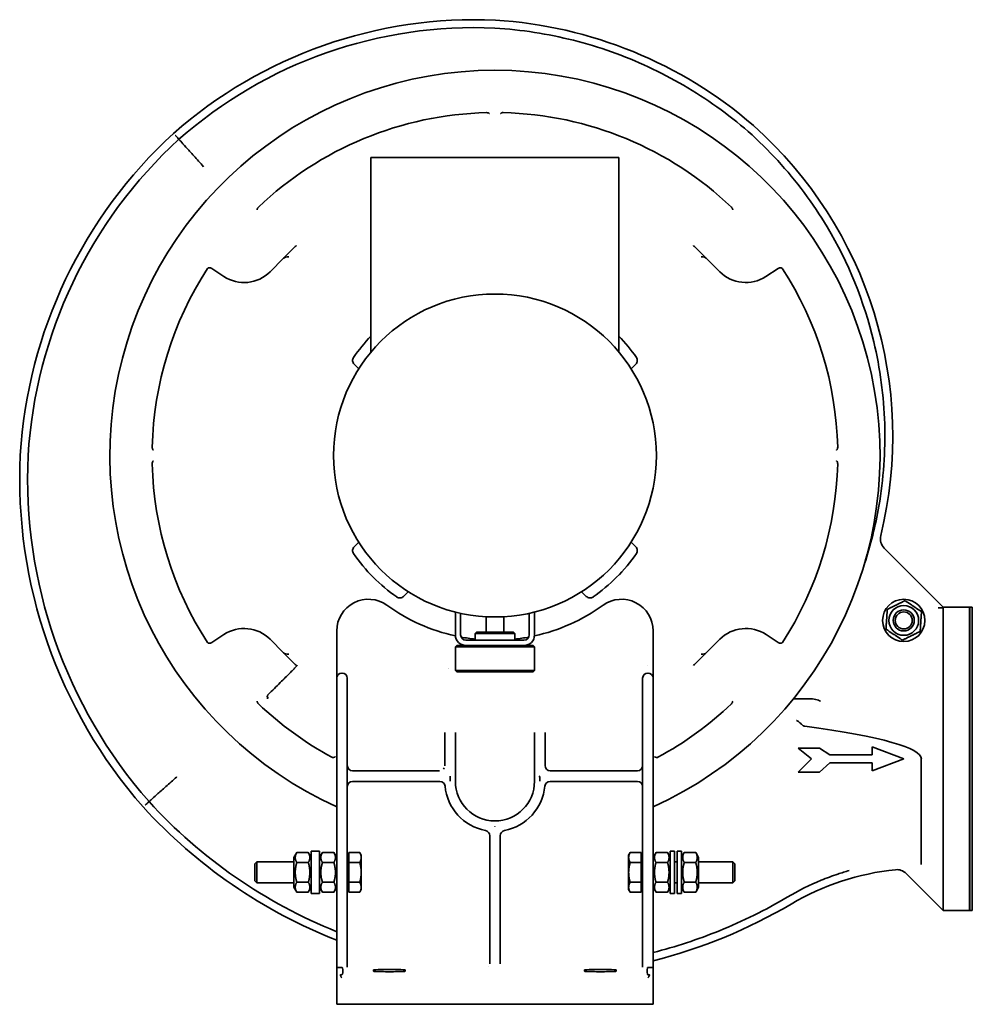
# Model space of a CAD drawing. Header units: millimetres. Extents: x 239 to 601, y 110 to 484.
import ezdxf

# ---------------------------------------------------------------- set-up
doc = ezdxf.new("R2010")
doc.units = ezdxf.units.MM
doc.header["$LTSCALE"] = 2
doc.layers.add('Krawędzie widoczne(ISO)', color=7, linetype='Continuous', lineweight=35, true_color=0x262659)

msp = doc.modelspace()

# ---------------------------------------------------------------- linework, layer by layer
at = {"layer": 'Krawędzie widoczne(ISO)'}
for p, q in [((466.6, 431.41), (372.6, 431.41)), ((372.6, 431.41), (372.6, 357.61)), ((466.6, 431.41), (466.6, 357.61)), ((339.47, 393.15), (343.64, 397.32)), ((495.57, 397.32), (499.74, 393.15)), ((334.39, 388.07), (339.47, 393.15)), ((499.74, 393.15), (504.82, 388.07)), ((312.22, 389.29), (316.78, 386.28)), ((522.35, 386.23), (527.01, 389.26)), ((367.98, 351.28), (366.21, 353.05)), ((473, 353.05), (471.23, 351.28)), ((366.21, 283.77), (367.98, 285.54)), ((471.23, 285.54), (473, 283.77)), ((589.61, 260.91), (567.21, 283.31)), ((386.73, 266.79), (384.96, 265.01)), ((454.25, 265.01), (452.47, 266.79)), ((404.6, 259.08), (404.6, 250.41)), ((406.6, 258.61), (406.6, 250.41)), ((432.6, 258.61), (432.6, 250.41)), ((434.6, 250.41), (434.6, 259.08)), ((587.61, 260.74), (589.61, 260.74)), ((589.61, 260.74), (589.61, 260.91)), ((589.61, 260.91), (599.51, 260.91)), ((589.61, 260.55), (589.61, 146.28)), ((599.51, 145.91), (599.51, 260.91)), ((599.61, 260.81), (599.51, 260.91)), ((599.61, 145.91), (599.61, 260.91)), ((600.61, 260.91), (599.61, 260.91)), ((600.61, 145.91), (600.61, 260.91)), ((416.25, 251.41), (416.25, 257.3)), ((422.95, 257.3), (422.95, 251.41)), ((316.78, 250.54), (312.22, 247.53)), ((359.6, 251.93), (359.6, 238.91)), ((412.6, 251.41), (412.1, 250.91)), ((427.1, 250.91), (412.1, 250.91)), ((412.1, 248.41), (412.1, 250.91)), ((412.6, 251.41), (426.6, 251.41)), ((426.6, 251.41), (427.1, 250.91)), ((427.1, 248.41), (427.1, 250.91)), ((479.6, 238.91), (479.6, 251.93)), ((526.99, 247.53), (522.43, 250.54)), ((339.47, 243.67), (334.39, 248.75)), ((405.1, 246.41), (404.6, 245.91)), ((405.1, 246.41), (408.6, 246.41)), ((430.6, 248.41), (408.6, 248.41)), ((408.6, 246.41), (430.6, 246.41)), ((430.6, 246.41), (434.1, 246.41)), ((434.1, 246.41), (434.6, 245.91)), ((504.82, 248.75), (499.74, 243.67)), ((343.64, 239.5), (339.47, 243.67)), ((434.6, 245.91), (404.6, 245.91)), ((404.6, 236.91), (404.6, 245.91)), ((434.6, 236.91), (434.6, 245.91)), ((499.74, 243.67), (495.57, 239.5)), ((359.6, 238.91), (359.6, 233.96)), ((479.6, 233.96), (479.6, 238.91)), ((404.6, 236.91), (434.6, 236.91)), ((405.1, 236.41), (404.6, 236.91)), ((434.1, 236.41), (405.1, 236.41)), ((434.1, 236.41), (434.6, 236.91)), ((359.6, 231.08), (359.6, 233.96)), ((363.6, 233.96), (363.6, 234.01)), ((363.6, 233.96), (363.6, 231.08)), ((475.6, 234.01), (475.6, 233.96)), ((475.6, 231.08), (475.6, 233.96)), ((479.6, 233.96), (479.6, 231.08)), ((359.6, 231.08), (359.6, 139.07)), ((363.6, 139.07), (363.6, 231.08)), ((475.6, 231.08), (475.6, 139.07)), ((479.6, 139.07), (479.6, 231.08)), ((538.58, 226.24), (533.48, 226.24)), ((538.58, 226.24), (538.58, 226.24)), ((400.6, 213.44), (400.6, 200.91)), ((404.6, 200.77), (404.6, 213.44)), ((434.6, 213.44), (434.6, 200.77)), ((438.6, 200.91), (438.6, 213.44)), ((539.61, 203.44), (534.61, 207.44)), ((534.61, 207.44), (542.61, 207.44)), ((542.61, 207.44), (546.61, 204.94)), ((562.61, 204.94), (562.61, 207.94)), ((562.61, 207.94), (574.61, 203.44)), ((534.61, 198.44), (539.61, 203.44)), ((546.61, 201.94), (542.61, 198.44)), ((546.61, 204.94), (562.61, 204.94)), ((562.61, 201.94), (546.61, 201.94)), ((574.61, 203.44), (562.61, 198.94)), ((562.61, 198.94), (562.61, 201.94)), ((581.27, 203.3), (581.27, 203.41)), ((581.27, 165.4), (581.27, 203.3)), ((398.6, 198.91), (365.6, 198.91)), ((404.6, 194.93), (404.6, 200.77)), ((434.6, 200.77), (434.6, 194.93)), ((473.6, 198.91), (440.6, 198.91)), ((542.61, 198.44), (534.61, 198.44)), ((365.6, 194.91), (398.7, 194.91)), ((402.6, 196.91), (402.64, 196.87)), ((436.57, 196.87), (436.6, 196.91)), ((440.51, 194.91), (473.6, 194.91)), ((417.6, 174.31), (417.6, 125.8)), ((421.6, 125.8), (421.6, 174.31)), ((349.9, 152.41), (349.9, 168.41)), ((353.1, 168.41), (349.9, 168.41)), ((353.1, 152.41), (353.1, 168.41)), ((486.1, 152.41), (486.1, 168.41)), ((487.7, 168.41), (486.1, 168.41)), ((487.7, 152.41), (487.7, 168.41)), ((488.7, 152.41), (488.7, 168.41)), ((490.3, 168.41), (488.7, 168.41)), ((490.3, 152.41), (490.3, 168.41)), ((328.6, 163.64), (329.37, 164.41)), ((329.37, 164.41), (329.37, 156.41)), ((343.4, 164.41), (329.37, 164.41)), ((343.4, 166.06), (344.47, 167.92)), ((343.4, 166.06), (343.4, 154.76)), ((348.83, 167.92), (344.47, 167.92)), ((349.9, 166.06), (348.83, 167.92)), ((353.1, 166.06), (354.17, 167.92)), ((358.53, 167.92), (354.17, 167.92)), ((359.6, 166.06), (358.53, 167.92)), ((364.2, 166.11), (363.6, 166.11)), ((364.2, 164.16), (364.2, 167.92)), ((364.2, 167.92), (368.32, 167.92)), ((368.9, 166.91), (368.32, 167.92)), ((368.9, 166.04), (368.9, 166.91)), ((368.9, 160.41), (368.9, 166.04)), ((470.3, 166.91), (470.88, 167.92)), ((470.3, 166.91), (470.3, 166.04)), ((470.3, 166.04), (470.3, 160.41)), ((475, 167.92), (470.88, 167.92)), ((475, 167.92), (475, 164.16)), ((475, 166.11), (475.6, 166.11)), ((479.6, 166.06), (480.67, 167.92)), ((485.03, 167.92), (480.67, 167.92)), ((486.1, 166.06), (485.03, 167.92)), ((487.7, 164.41), (488.7, 164.41)), ((490.3, 166.06), (491.37, 167.92)), ((491.37, 167.92), (495.73, 167.92)), ((496.8, 166.06), (495.73, 167.92)), ((496.8, 154.76), (496.8, 166.06)), ((496.8, 164.41), (509.84, 164.41)), ((509.84, 156.41), (509.84, 164.41)), ((510.6, 163.64), (509.84, 164.41)), ((581.27, 163.43), (581.27, 165.4)), ((328.6, 157.18), (328.6, 163.64)), ((348.83, 164.16), (344.47, 164.16)), ((358.53, 164.16), (354.17, 164.16)), ((364.2, 156.66), (364.2, 164.16)), ((364.2, 164.16), (368.32, 164.16)), ((475, 164.16), (470.88, 164.16)), ((475, 164.16), (475, 156.66)), ((485.03, 164.16), (480.67, 164.16)), ((491.37, 164.16), (495.73, 164.16)), ((510.6, 163.64), (510.6, 157.18)), ((328.6, 157.18), (329.37, 156.41)), ((368.9, 154.78), (368.9, 160.41)), ((470.3, 160.41), (470.3, 154.78)), ((510.6, 157.18), (509.84, 156.41)), ((575.54, 159.98), (587.61, 147.91)), ((343.4, 156.41), (329.37, 156.41)), ((343.4, 154.76), (344.47, 152.9)), ((348.83, 156.66), (344.47, 156.66)), ((349.9, 154.76), (348.83, 152.9)), ((353.1, 154.76), (354.17, 152.9)), ((358.53, 156.66), (354.17, 156.66)), ((359.6, 154.76), (358.53, 152.9)), ((364.2, 154.71), (363.6, 154.71)), ((364.2, 156.66), (368.32, 156.66)), ((364.2, 152.9), (364.2, 156.66)), ((368.9, 153.91), (368.32, 152.9)), ((368.9, 153.91), (368.9, 154.78)), ((470.3, 154.78), (470.3, 153.91)), ((470.3, 153.91), (470.88, 152.9)), ((475, 156.66), (470.88, 156.66)), ((475, 156.66), (475, 152.9)), ((475, 154.71), (475.6, 154.71)), ((479.6, 154.76), (480.67, 152.9)), ((485.03, 156.66), (480.67, 156.66)), ((486.1, 154.76), (485.03, 152.9)), ((487.7, 156.41), (488.7, 156.41)), ((490.3, 154.76), (491.37, 152.9)), ((491.37, 156.66), (495.73, 156.66)), ((496.8, 154.76), (495.73, 152.9)), ((496.8, 156.41), (509.84, 156.41)), ((348.83, 152.9), (344.47, 152.9)), ((353.1, 152.41), (349.9, 152.41)), ((358.53, 152.9), (354.17, 152.9)), ((364.2, 152.9), (368.32, 152.9)), ((475, 152.9), (470.88, 152.9)), ((485.03, 152.9), (480.67, 152.9)), ((487.7, 152.41), (486.1, 152.41)), ((490.3, 152.41), (488.7, 152.41)), ((491.37, 152.9), (495.73, 152.9)), ((587.61, 147.91), (589.34, 146.18)), ((589.43, 146.09), (589.34, 146.18)), ((589.61, 146.09), (589.43, 146.09)), ((589.43, 146.09), (589.61, 145.91)), ((589.61, 145.91), (589.61, 146.09)), ((589.61, 145.91), (599.51, 145.91)), ((599.61, 146.01), (599.51, 145.91)), ((600.61, 145.91), (599.61, 145.91)), ((359.6, 124.36), (359.6, 139.07)), ((363.6, 139.07), (363.6, 124.46)), ((475.6, 124.46), (475.6, 139.07)), ((479.6, 139.07), (479.6, 124.36)), ((359.6, 124.36), (359.6, 110.41)), ((373.6, 122.93), (373.6, 123.46)), ((385.6, 123.46), (385.6, 122.93)), ((453.6, 122.93), (453.6, 123.46)), ((465.6, 123.46), (465.6, 122.93)), ((479.6, 110.41), (479.6, 124.36)), ((361.6, 120.46), (361.35, 120.72)), ((477.86, 120.72), (477.6, 120.46)), ((361.6, 110.41), (359.6, 110.41)), ((361.6, 110.41), (477.6, 110.41)), ((479.6, 110.41), (477.6, 110.41))]:
    msp.add_line(p, q, dxfattribs=at)
for centre, radius in [((419.6, 318.41), 61.2), ((574.61, 255.91), 8), ((574.61, 255.91), 5.65), ((574.61, 255.91), 4), ((574.61, 255.91), 4), ((574.61, 255.91), 3.23)]:
    msp.add_circle(centre, radius, dxfattribs=at)
for centre, radius, start, end in [((411.81, 311.09), 172.5, 87.3554, 131.3935), ((409.63, 318.72), 165, 49.1159, 86.4776), ((411.81, 311.09), 169.5, 87.3632, 131.384), ((419.6, 318.41), 146, 294.2651, 245.7349), ((419.6, 318.41), 130, 91.385, 133.615), ((419.6, 318.41), 130, 46.385, 88.615), ((419.28, 307.72), 180, 132.4699, 176.5444), ((412.77, 325.69), 157.68, 346.1829, 48.3213), ((419.28, 307.72), 177, 132.479, 176.5384), ((419.6, 318.41), 130, 146.9895, 178.6155), ((419.6, 318.41), 130, 1.385, 32.9917), ((324.49, 397.97), 14, 236.5721, 315), ((514.72, 397.97), 14, 225, 303.0326), ((419.6, 318.41), 65.26, 136.0688, 145.2566), ((419.6, 318.41), 65.26, 34.7434, 43.9312), ((427.89, 309.56), 188.5, 177.2599, 221.2633), ((427.89, 309.56), 185.5, 177.2657, 221.2543), ((419.6, 318.41), 130, 181.3845, 213.0105), ((419.6, 318.41), 130, 326.9895, 358.615), ((570.75, 286.84), 5, 166.1829, 225.0015), ((419.6, 318.41), 65.26, 214.7434, 235.2566), ((419.6, 318.41), 65.26, 304.7434, 325.2566), ((371.6, 251.93), 12, 54.1712, 180), ((419.6, 318.41), 70, 234.1712, 257.6414), ((419.6, 318.41), 70, 282.3586, 305.8288), ((467.6, 251.93), 12, 0, 125.8288), ((324.49, 238.85), 14, 45, 123.4279), ((408.6, 250.41), 4, 180, 270), ((408.6, 250.41), 2, 180, 270), ((430.6, 250.41), 2, 270, 0), ((430.6, 250.41), 4, 270, 0), ((514.72, 238.85), 14, 56.5721, 135), ((419.6, 318.41), 70, 259.4417, 263.8494), ((419.6, 318.41), 70, 276.1506, 280.5583), ((361.6, 233.96), 2, 0, 180), ((419.8, 319.33), 83.44, 257.7183602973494, 257.7183731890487), ((477.6, 233.96), 2, 0, 180), ((419.6, 318.41), 130, 226.3845, 241.6032), ((419.6, 318.41), 130, 298.3968, 313.615), ((365.6, 200.91), 2, 180, 270), ((398.6, 200.91), 2, 270, 270.0017), ((398.6, 200.91), 2, 317.4015, 332.0764), ((398.6, 200.91), 2, 358.1985, 0), ((473.6, 200.91), 2, 270, 0), ((365.6, 192.91), 2, 90, 180), ((398.7, 192.91), 2, 5.5114, 90), ((419.6, 194.93), 15, 180, 0), ((440.51, 192.91), 2, 90, 174.4886), ((473.6, 192.91), 2, 0, 90), ((419.6, 194.93), 19, 185.5114, 259.0194), ((419.6, 194.93), 19, 280.9806, 354.4886), ((431.72, 318.03), 194, 222.39, 248.1779), ((431.72, 318.03), 197, 222.3814, 248.5268), ((415.6, 174.31), 2, 0, 79.0194), ((423.6, 174.31), 2, 100.9806, 180), ((581.28, 64.91), 97, 95.7839, 120.5774), ((581.28, 64.91), 100, 105.8846, 105.8852), ((572, 156.45), 5, 45.0015, 95.7839), ((431.72, 318.03), 197, 284.0679, 300.5774), ((431.71, 317.98), 193.95, 265.7041, 265.7042)]:
    msp.add_arc(centre, radius, start, end, dxfattribs=at)
for centre, major_axis, ratio, start_param, end_param in [((343.67, 397.29), (0.707, 0.707), 0.043661, 0.087266, 1.570796), ((495.53, 397.29), (0.707, -0.707), 0.043661, 1.570796, 3.054326), ((343.67, 239.53), (-0.707, 0.707), 0.043661, 1.570796, 3.054326), ((495.53, 239.53), (-0.707, -0.707), 0.043661, 0.087266, 1.570796), ((333.79, 226.73), (1.45, 0.02), 0.003979, 4.411665, 4.70787), ((-248.62, 203.39), (-829.9, -0.02), 0.046391, 3.141592, 3.469454), ((436.6, 200.91), (-2, 0), 0.155963, 3.136134, 3.141593), ((440.6, 200.91), (0, -2), 0.999985, 4.71324, 6.283185), ((379.6, 123.46), (6, 0), 0.026186, 0, 3.141593), ((459.6, 123.46), (6, 0), 0.026186, 0, 3.141593), ((361.6, 121.66), (-2, 0), 0.017387, 1.295039, 1.570796), ((361.6, 123.03), (0, -1.41), 0.222921, 6.283121, 7.399496), ((379.6, 122.93), (-6, 0), 0.026186, 0, 3.141593), ((459.6, 122.93), (-6, 0), 0.026186, 0, 3.141593), ((477.6, 121.66), (-2, 0), 0.017387, 1.570797, 1.846563)]:
    msp.add_ellipse(centre, major_axis=major_axis, ratio=ratio, start_param=start_param, end_param=end_param, dxfattribs=at)
for points, knots in [([(515.65, 441.21), (508.04, 447.79), (491.6, 459.53), (464.11, 472.28), (439.63, 478.47), (424.62, 480.1), (419.6, 480.41)], [2.4897786, 2.4897786, 2.4897786, 2.4897786, 2.6760112, 2.8622438, 3.0484764, 3.1415927, 3.1415927, 3.1415927, 3.1415927]), ([(417.52, 447.98), (417.52, 447.98), (417.52, 447.98), (417.45, 448.05), (417.38, 448.11), (417.21, 448.21), (417.12, 448.25), (416.86, 448.34), (416.66, 448.38), (416.46, 448.37)], [-0.0004624, -0.0004624, -0.0004624, -0.0004624, 0, 0, 0.0281235, 0.0281235, 0.0580021, 0.0580021, 0.1126672, 0.1126672, 0.1126672, 0.1126672]), ([(422.75, 448.37), (422.57, 448.38), (422.4, 448.35), (422.13, 448.27), (422.03, 448.23), (421.85, 448.12), (421.76, 448.06), (421.69, 447.98), (421.69, 447.98), (421.69, 447.98)], [0, 0, 0, 0, 0.051369, 0.051369, 0.0847385, 0.0847385, 0.1155602, 0.1155602, 0.1160184, 0.1160184, 0.1160184, 0.1160184]), ([(559.74, 277.46), (562.07, 284.55), (566.43, 302), (568.45, 330.49), (563.59, 367.01), (551.62, 396.45), (534.13, 422.6), (523.47, 434.24), (515.65, 441.21)], [1.981221, 1.981221, 1.981221, 1.981221, 2.126046, 2.329155, 2.532265, 2.836929, 2.938483, 3.141593, 3.141593, 3.141593, 3.141593]), ([(298.41, 439.75), (298.41, 439.75), (298.42, 439.75), (298.51, 439.65), (298.6, 439.54), (298.78, 439.35), (298.86, 439.25), (299.11, 438.98), (299.25, 438.82), (299.49, 438.55), (299.59, 438.44), (299.72, 438.3), (299.75, 438.26), (299.75, 438.26)], [-0.0007195, -0.0007195, -0.0007195, -0.0007195, 0, 0, 0.0408855, 0.0408855, 0.0817708, 0.0817708, 0.159902, 0.159902, 0.2380295, 0.2380295, 0.3142532, 0.3142532, 0.3142532, 0.3142532]), ([(309.1, 427.85), (309.1, 427.86), (309.09, 427.87), (309.08, 427.88), (307.83, 429.27), (306.59, 430.65), (305.44, 431.93), (304.32, 433.18), (303.3, 434.31), (302.45, 435.26), (301.59, 436.22), (300.91, 436.97), (300.45, 437.49), (299.99, 438), (299.75, 438.26), (299.75, 438.26)], [-0.003611, -0.003611, -0.003611, -0.003611, 0, 0, 0, 0.561879, 0.561879, 0.561879, 1.108798, 1.108798, 1.108798, 1.655691, 1.655691, 1.655691, 2.202571, 2.202571, 2.202571, 2.202571]), ([(329.93, 412.53), (329.8, 412.4), (329.69, 412.26), (329.57, 412.02), (329.52, 411.92), (329.47, 411.71), (329.46, 411.61), (329.46, 411.51), (329.46, 411.5), (329.46, 411.5)], [0, 0, 0, 0, 0.0545842, 0.0545842, 0.0927776, 0.0927776, 0.1283993, 0.1283993, 0.1289295, 0.1289295, 0.1289295, 0.1289295]), ([(509.75, 411.5), (509.75, 411.5), (509.75, 411.51), (509.75, 411.6), (509.74, 411.69), (509.69, 411.88), (509.66, 411.97), (509.54, 412.24), (509.42, 412.4), (509.28, 412.53)], [-0.0004632, -0.0004632, -0.0004632, -0.0004632, 0, 0, 0.0281443, 0.0281443, 0.0578522, 0.0578522, 0.1157956, 0.1157956, 0.1157956, 0.1157956]), ([(341.4, 393.67), (341.01, 393.67), (340.54, 393.66), (339.92, 393.47), (339.65, 393.33), (339.47, 393.15)], [-0.6995583, -0.6995583, -0.6995583, -0.6995583, -0.5819955, -0.5819955, -0.5055322, -0.5055322, -0.5055322, -0.5055322]), ([(499.74, 393.15), (499.56, 393.33), (499.29, 393.47), (498.67, 393.66), (498.2, 393.67), (497.81, 393.67)], [-0.194026, -0.194026, -0.194026, -0.194026, -0.1175628, -0.1175628, 0, 0, 0, 0]), ([(312.22, 389.29), (312.07, 389.39), (311.91, 389.47), (311.59, 389.57), (311.43, 389.59), (311.14, 389.58), (311.01, 389.55), (310.84, 389.47), (310.78, 389.43), (310.67, 389.34), (310.63, 389.29), (310.59, 389.23)], [0, 0, 0, 0, 0.0521779, 0.0521779, 0.1030558, 0.1030558, 0.1493505, 0.1493505, 0.1755113, 0.1755113, 0.2011161, 0.2011161, 0.2011161, 0.2011161]), ([(528.64, 389.2), (528.6, 389.25), (528.56, 389.3), (528.45, 389.39), (528.4, 389.43), (528.22, 389.51), (528.09, 389.54), (527.8, 389.56), (527.64, 389.53), (527.32, 389.43), (527.16, 389.36), (527.01, 389.26)], [0, 0, 0, 0, 0.0203083, 0.0203083, 0.0410655, 0.0410655, 0.0781082, 0.0781082, 0.1188946, 0.1188946, 0.160345, 0.160345, 0.160345, 0.160345]), ([(366.21, 353.05), (366.04, 353.22), (365.91, 353.41), (365.72, 353.8), (365.65, 354.02), (365.61, 354.52), (365.63, 354.75), (365.75, 355.2), (365.84, 355.41), (365.98, 355.6)], [-0.3097047, -0.3097047, -0.3097047, -0.3097047, -0.2181327, -0.2181327, -0.1389202, -0.1389202, -0.0695067, -0.0695067, 0, 0, 0, 0]), ([(473.23, 355.6), (473.36, 355.41), (473.46, 355.2), (473.57, 354.78), (473.6, 354.55), (473.56, 354.06), (473.49, 353.83), (473.3, 353.41), (473.16, 353.22), (473, 353.05)], [-0.309745, -0.309745, -0.309745, -0.309745, -0.218141, -0.218141, -0.1389195, -0.1389195, -0.0695053, -0.0695053, 0, 0, 0, 0]), ([(289.64, 321.55), (289.64, 321.38), (289.66, 321.21), (289.75, 320.91), (289.8, 320.81), (289.89, 320.65), (289.96, 320.57), (290.03, 320.5), (290.03, 320.5), (290.03, 320.49)], [0, 0, 0, 0, 0.0511683, 0.0511683, 0.0946065, 0.0946065, 0.152336, 0.152336, 0.1531905, 0.1531905, 0.1531905, 0.1531905]), ([(549.17, 320.49), (549.17, 320.5), (549.17, 320.5), (549.24, 320.56), (549.3, 320.64), (549.4, 320.8), (549.44, 320.89), (549.54, 321.15), (549.57, 321.35), (549.56, 321.55)], [-0.0004624, -0.0004624, -0.0004624, -0.0004624, 0, 0, 0.0281235, 0.0281235, 0.0580021, 0.0580021, 0.1126673, 0.1126673, 0.1126673, 0.1126673]), ([(290.03, 316.33), (290.03, 316.33), (290.03, 316.32), (289.96, 316.26), (289.91, 316.18), (289.8, 316.02), (289.76, 315.93), (289.67, 315.67), (289.64, 315.47), (289.64, 315.27)], [-0.0004605, -0.0004605, -0.0004605, -0.0004605, 0, 0, 0.0281301, 0.0281301, 0.0580851, 0.0580851, 0.1133173, 0.1133173, 0.1133173, 0.1133173]), ([(549.56, 315.27), (549.57, 315.44), (549.55, 315.61), (549.46, 315.88), (549.42, 315.98), (549.31, 316.17), (549.25, 316.25), (549.17, 316.32), (549.17, 316.33), (549.17, 316.33)], [0, 0, 0, 0, 0.051369, 0.051369, 0.0847384, 0.0847384, 0.1155602, 0.1155602, 0.1160184, 0.1160184, 0.1160184, 0.1160184]), ([(365.98, 281.22), (365.84, 281.41), (365.75, 281.62), (365.64, 282.04), (365.6, 282.27), (365.65, 282.76), (365.71, 282.99), (365.91, 283.41), (366.04, 283.6), (366.21, 283.77)], [-0.3097051, -0.3097051, -0.3097051, -0.3097051, -0.2181313, -0.2181313, -0.1389201, -0.1389201, -0.0695056, -0.0695056, 0, 0, 0, 0]), ([(473, 283.77), (473.16, 283.6), (473.3, 283.41), (473.48, 283.02), (473.55, 282.8), (473.6, 282.3), (473.58, 282.07), (473.46, 281.62), (473.36, 281.41), (473.23, 281.22)], [-0.3097446, -0.3097446, -0.3097446, -0.3097446, -0.2181423, -0.2181423, -0.1389196, -0.1389196, -0.0695064, -0.0695064, 0, 0, 0, 0]), ([(384.96, 265.01), (384.8, 264.85), (384.6, 264.71), (384.21, 264.53), (383.99, 264.46), (383.5, 264.42), (383.26, 264.44), (382.81, 264.55), (382.6, 264.65), (382.41, 264.78)], [-0.3097244, -0.3097244, -0.3097244, -0.3097244, -0.2181375, -0.2181375, -0.1389199, -0.1389199, -0.0695066, -0.0695066, 0, 0, 0, 0]), ([(456.8, 264.78), (456.61, 264.65), (456.39, 264.55), (455.97, 264.44), (455.74, 264.41), (455.25, 264.46), (455.02, 264.52), (454.6, 264.72), (454.41, 264.85), (454.25, 265.01)], [-0.309745, -0.309745, -0.309745, -0.309745, -0.218141, -0.218141, -0.1389195, -0.1389195, -0.0695053, -0.0695053, 0, 0, 0, 0]), ([(589.61, 260.55), (589.61, 260.57), (589.56, 260.6), (589.35, 260.65), (589.2, 260.67), (588.84, 260.71), (588.62, 260.72), (588.12, 260.73), (587.86, 260.74), (587.61, 260.74)], [0.3026087, 0.3026087, 0.3026087, 0.3026087, 0.3783474, 0.3783474, 0.454086, 0.454086, 0.529393, 0.529393, 0.6047, 0.6047, 0.6047, 0.6047]), ([(310.59, 247.59), (310.63, 247.53), (310.67, 247.48), (310.78, 247.39), (310.84, 247.35), (311.01, 247.27), (311.14, 247.24), (311.43, 247.23), (311.59, 247.25), (311.91, 247.35), (312.07, 247.43), (312.22, 247.53)], [0, 0, 0, 0, 0.0204495, 0.0204495, 0.041343, 0.041343, 0.0783168, 0.0783168, 0.1189513, 0.1189513, 0.1606234, 0.1606234, 0.1606234, 0.1606234]), ([(526.99, 247.53), (527.13, 247.43), (527.29, 247.35), (527.62, 247.25), (527.78, 247.23), (528.07, 247.24), (528.19, 247.27), (528.37, 247.35), (528.43, 247.39), (528.53, 247.48), (528.58, 247.53), (528.62, 247.59)], [0, 0, 0, 0, 0.0521646, 0.0521646, 0.1030349, 0.1030349, 0.1492966, 0.1492966, 0.1754336, 0.1754336, 0.2010153, 0.2010153, 0.2010153, 0.2010153]), ([(339.47, 243.67), (339.65, 243.49), (339.92, 243.35), (340.54, 243.16), (341.01, 243.15), (341.4, 243.15)], [-0.194026, -0.194026, -0.194026, -0.194026, -0.1175628, -0.1175628, 0, 0, 0, 0]), ([(497.81, 243.15), (498.2, 243.15), (498.67, 243.16), (499.29, 243.35), (499.56, 243.49), (499.74, 243.67)], [0, 0, 0, 0, 0.1175628, 0.1175628, 0.194026, 0.194026, 0.194026, 0.194026]), ([(477.6, 238.89), (477.6, 238.89), (477.6, 238.89), (477.6, 238.9), (477.6, 238.91), (477.6, 238.91)], [0.666870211, 0.666870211, 0.666870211, 0.666870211, 0.667702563, 0.667702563, 0.668596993, 0.668596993, 0.668596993, 0.668596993]), ([(333.52, 227.65), (333.49, 227.61), (333.45, 227.57), (333.4, 227.5), (333.37, 227.47), (333.31, 227.36), (333.28, 227.29), (333.26, 227.15), (333.26, 227.07), (333.29, 226.89), (333.32, 226.81), (333.36, 226.72)], [-0.1208602, -0.1208602, -0.1208602, -0.1208602, -0.1048536, -0.1048536, -0.0903144, -0.0903144, -0.0621639, -0.0621639, -0.0286181, -0.0286181, -0.0001284, -0.0001284, -0.0001284, -0.0001284]), ([(329.46, 225.32), (329.46, 225.32), (329.46, 225.31), (329.46, 225.22), (329.47, 225.13), (329.51, 224.94), (329.54, 224.85), (329.67, 224.58), (329.79, 224.43), (329.93, 224.29)], [-0.0004613, -0.0004613, -0.0004613, -0.0004613, 0, 0, 0.0281494, 0.0281494, 0.0579268, 0.0579268, 0.1157294, 0.1157294, 0.1157294, 0.1157294]), ([(333.39, 226.13), (333.39, 226.13), (333.39, 226.13), (333.37, 226.22), (333.36, 226.32), (333.35, 226.51), (333.35, 226.62), (333.36, 226.72)], [-0.00055176, -0.00055176, -0.00055176, -0.00055176, 0, 0, 0.03224477, 0.03224477, 0.06415909, 0.06415909, 0.06415909, 0.06415909]), ([(509.28, 224.29), (509.41, 224.42), (509.51, 224.56), (509.64, 224.8), (509.68, 224.9), (509.73, 225.11), (509.75, 225.21), (509.75, 225.31), (509.75, 225.32), (509.75, 225.32)], [0, 0, 0, 0, 0.0545818, 0.0545818, 0.0927795, 0.0927795, 0.1284049, 0.1284049, 0.1289351, 0.1289351, 0.1289351, 0.1289351]), ([(533.48, 226.24), (533.37, 226.24), (533.26, 226.24), (533.02, 226.2), (532.88, 226.17), (532.74, 226.13)], [-1.29210315, -1.29210315, -1.29210315, -1.29210315, -1.25328517, -1.25328517, -1.21076927, -1.21076927, -1.21076927, -1.21076927]), ([(543.01, 225.25), (543.01, 225.25), (543.01, 225.26), (542.59, 225.51), (541.99, 225.77), (540.46, 226.13), (539.59, 226.24), (538.58, 226.24)], [-0.000897, -0.000897, -0.000897, -0.000897, 0, 0, 0.1529104, 0.1529104, 0.2829313, 0.2829313, 0.2829313, 0.2829313]), ([(536.26, 216.16), (535.96, 216.43), (535.67, 216.69), (535.23, 217.07), (535.07, 217.21), (534.74, 217.48), (534.58, 217.6), (534.29, 217.8), (534.16, 217.88), (534.03, 217.94), (534.01, 217.95), (533.99, 217.96)], [0, 0, 0, 0, 0.1242709, 0.1242709, 0.2044243, 0.2044243, 0.2974055, 0.2974055, 0.3883379, 0.3883379, 0.4086187, 0.4086187, 0.4086187, 0.4086187]), ([(537.07, 215.81), (536.92, 215.83), (536.77, 215.87), (536.55, 215.96), (536.47, 216), (536.35, 216.08), (536.3, 216.12), (536.26, 216.16)], [-0.09060301, -0.09060301, -0.09060301, -0.09060301, -0.04515838, -0.04515838, -0.01843901, -0.01843901, -0.00002782, -0.00002782, -0.00002782, -0.00002782]), ([(357.78, 204.05), (357.83, 204.02), (357.89, 204), (358.01, 203.97), (358.07, 203.96), (358.13, 203.96)], [0, 0, 0, 0, 0.01877729, 0.01877729, 0.03679256, 0.03679256, 0.03679256, 0.03679256]), ([(359.13, 204.33), (359.13, 204.33), (359.13, 204.33), (359.12, 204.29), (359.09, 204.25), (358.99, 204.16), (358.91, 204.11), (358.72, 204.04), (358.6, 204.01), (358.38, 203.98), (358.26, 203.97), (358.13, 203.96)], [-0.0004904, -0.0004904, -0.0004904, -0.0004904, 0, 0, 0.0393787, 0.0393787, 0.07976, 0.07976, 0.1234814, 0.1234814, 0.1694802, 0.1694802, 0.1694802, 0.1694802]), ([(481.08, 203.96), (480.95, 203.97), (480.83, 203.98), (480.6, 204.01), (480.49, 204.04), (480.29, 204.11), (480.22, 204.16), (480.12, 204.25), (480.08, 204.29), (480.08, 204.33), (480.08, 204.33), (480.08, 204.33)], [0.0000534, 0.0000534, 0.0000534, 0.0000534, 0.0376581, 0.0376581, 0.0734045, 0.0734045, 0.1064207, 0.1064207, 0.1386141, 0.1386141, 0.139015, 0.139015, 0.139015, 0.139015]), ([(481.08, 203.96), (481.14, 203.96), (481.2, 203.97), (481.31, 204), (481.37, 204.02), (481.43, 204.05)], [0.00005121, 0.00005121, 0.00005121, 0.00005121, 0.01805002, 0.01805002, 0.03681022, 0.03681022, 0.03681022, 0.03681022]), ([(298.87, 196.58), (298.86, 196.57), (298.85, 196.56), (298.84, 196.56), (298.15, 195.93), (297.45, 195.31), (296.77, 194.7), (296.09, 194.09), (295.42, 193.49), (294.78, 192.92), (293.53, 191.8), (292.4, 190.79), (291.44, 189.93), (290.49, 189.08), (289.73, 188.4), (289.22, 187.94), (288.7, 187.48), (288.43, 187.24), (288.43, 187.24)], [-0.003415, -0.003415, -0.003415, -0.003415, 0, 0, 0, 0.280344, 0.280344, 0.280344, 0.560687, 0.560687, 0.560687, 1.107607, 1.107607, 1.107607, 1.654499, 1.654499, 1.654499, 2.201378, 2.201378, 2.201378, 2.201378]), ([(402.6, 194.93), (402.6, 194.96), (402.6, 195), (402.6, 195.04), (402.61, 195.65), (402.62, 196.23), (402.65, 196.8)], [-0.0112506, -0.0112506, -0.0112506, -0.0112506, 0, 0, 0, 0.182179, 0.182179, 0.182179, 0.182179]), ([(402.65, 196.8), (402.66, 196.82), (402.66, 196.83), (402.65, 196.85), (402.65, 196.85), (402.65, 196.86), (402.65, 196.86), (402.64, 196.87), (402.64, 196.87), (402.64, 196.87)], [0, 0, 0, 0, 0.00468777, 0.00468777, 0.00468777, 0.006144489, 0.006144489, 0.006144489, 0.007469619, 0.007469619, 0.007469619, 0.007469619]), ([(436.57, 196.87), (436.56, 196.87), (436.56, 196.87), (436.56, 196.86), (436.56, 196.86), (436.55, 196.85), (436.55, 196.84), (436.55, 196.83), (436.55, 196.81), (436.55, 196.8)], [0, 0, 0, 0, 0.001282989, 0.001282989, 0.001282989, 0.003576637, 0.003576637, 0.003576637, 0.007545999, 0.007545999, 0.007545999, 0.007545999]), ([(436.55, 196.8), (436.58, 196.23), (436.6, 195.65), (436.6, 195.04), (436.6, 195), (436.6, 194.96), (436.6, 194.93)], [0.3707848, 0.3707848, 0.3707848, 0.3707848, 0.5090964, 0.5090964, 0.5090964, 0.5176379, 0.5176379, 0.5176379, 0.5176379]), ([(286.94, 185.91), (286.95, 185.91), (286.95, 185.91), (287.05, 186), (287.15, 186.09), (287.35, 186.27), (287.45, 186.36), (287.72, 186.6), (287.88, 186.75), (288.15, 186.99), (288.26, 187.08), (288.4, 187.21), (288.43, 187.24), (288.43, 187.24)], [-0.0007039, -0.0007039, -0.0007039, -0.0007039, 0, 0, 0.0409014, 0.0409014, 0.0818026, 0.0818026, 0.159934, 0.159934, 0.2380614, 0.2380614, 0.3142695, 0.3142695, 0.3142695, 0.3142695]), ([(419.6, 177.93), (419.6, 177.93), (419.6, 177.92), (419.58, 177.91), (419.56, 177.9), (419.54, 177.89)], [-0.001231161, -0.001231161, -0.001231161, -0.001231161, 0, 0, 0.008157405, 0.008157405, 0.008157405, 0.008157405]), ([(419.57, 177.86), (419.58, 177.88), (419.59, 177.9), (419.6, 177.92), (419.6, 177.92), (419.6, 177.93)], [-0.008166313, -0.008166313, -0.008166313, -0.008166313, 0, 0, 0.001231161, 0.001231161, 0.001231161, 0.001231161]), ([(530.41, 151.01), (534.74, 153.57), (541.18, 156.72), (548.92, 159.59), (552.46, 160.68), (553.91, 161.1)], [10.644284, 10.644284, 10.644284, 10.644284, 12.542899, 13.492206, 14.14012, 14.14012, 14.14012, 14.14012]), ([(479.6, 130.03), (488.13, 132.21), (496.52, 134.96), (504.7, 138.28), (509.16, 140.09), (513.56, 142.07), (517.85, 144.2), (522.15, 146.33), (526.35, 148.61), (530.41, 151.01)], [5.543547, 5.543547, 5.543547, 5.543547, 7.983213, 7.983213, 7.983213, 9.313749, 9.313749, 9.313749, 10.644284, 10.644284, 10.644284, 10.644284]), ([(589.34, 146.18), (589.39, 146.19), (589.42, 146.19), (589.56, 146.23), (589.61, 146.25), (589.61, 146.28)], [-0.40243024, -0.40243024, -0.40243024, -0.40243024, -0.37834736, -0.37834736, -0.30260868, -0.30260868, -0.30260868, -0.30260868]), ([(361.6, 124.4), (361.34, 124.4), (361.08, 124.4), (360.84, 124.4), (360.6, 124.4), (360.38, 124.39), (360.2, 124.39), (360.01, 124.39), (359.87, 124.38), (359.76, 124.38), (359.66, 124.37), (359.6, 124.37), (359.6, 124.36)], [-0.3142751, -0.3142751, -0.3142751, -0.3142751, -0.2361567, -0.2361567, -0.2361567, -0.1580322, -0.1580322, -0.1580322, -0.0798954, -0.0798954, -0.0798954, 0.0009073, 0.0009073, 0.0009073, 0.0009073]), ([(361.6, 124.4), (361.61, 124.4), (361.62, 124.4), (361.63, 124.39), (361.64, 124.39), (361.67, 124.37), (361.69, 124.34), (361.74, 124.26), (361.77, 124.19), (361.89, 123.78), (361.91, 123.36), (361.91, 123.01), (361.91, 122.82), (361.91, 122.61), (361.88, 122.41)], [0.4163168, 0.4163168, 0.4163168, 0.4163168, 0.4184005, 0.4184005, 0.4208918, 0.4208918, 0.4296078, 0.4296078, 0.4494701, 0.4494701, 0.5550891, 0.5550891, 0.5550891, 0.6114895, 0.6114895, 0.6114895, 0.6114895]), ([(477.6, 121.62), (477.6, 121.62), (477.59, 121.62), (477.57, 121.63), (477.56, 121.63), (477.53, 121.65), (477.51, 121.68), (477.46, 121.76), (477.44, 121.84), (477.32, 122.24), (477.29, 122.66), (477.29, 123.01), (477.29, 123.36), (477.32, 123.78), (477.44, 124.19), (477.46, 124.26), (477.51, 124.34), (477.53, 124.37), (477.56, 124.39), (477.57, 124.39), (477.59, 124.4), (477.6, 124.4), (477.6, 124.4)], [0.4163168, 0.4163168, 0.4163168, 0.4163168, 0.4184005, 0.4184005, 0.4208918, 0.4208918, 0.4296078, 0.4296078, 0.4494701, 0.4494701, 0.5550891, 0.5550891, 0.5550891, 0.6607081, 0.6607081, 0.6805703, 0.6805703, 0.6892863, 0.6892863, 0.6917776, 0.6917776, 0.6938613, 0.6938613, 0.6938613, 0.6938613]), ([(477.6, 124.4), (477.86, 124.4), (478.12, 124.4), (478.36, 124.4), (478.6, 124.4), (478.82, 124.39), (479.01, 124.39), (479.19, 124.39), (479.34, 124.38), (479.44, 124.38), (479.55, 124.37), (479.6, 124.37), (479.6, 124.36)], [0, 0, 0, 0, 0.0781179, 0.0781179, 0.0781179, 0.1562419, 0.1562419, 0.1562419, 0.2343782, 0.2343782, 0.2343782, 0.3151803, 0.3151803, 0.3151803, 0.3151803]), ([(361.06, 121.62), (361.05, 121.62), (361.05, 121.62), (361.04, 121.62), (361.04, 121.62), (361.03, 121.61), (361.03, 121.6), (361.02, 121.59), (361.02, 121.58), (361.01, 121.54), (361.01, 121.5), (361.03, 121.38), (361.06, 121.29), (361.11, 121.14), (361.15, 121.02), (361.24, 120.85), (361.28, 120.78), (361.35, 120.72)], [0, 0, 0, 0, 0.00142288, 0.00142288, 0.00288666, 0.00288666, 0.00462846, 0.00462846, 0.0076501, 0.0076501, 0.01718501, 0.01718501, 0.03327031, 0.03327031, 0.04971594, 0.04971594, 0.0577278, 0.0577278, 0.0577278, 0.0577278]), ([(477.86, 120.72), (477.92, 120.77), (477.96, 120.84), (478.1, 121.09), (478.17, 121.33), (478.2, 121.52), (478.2, 121.55), (478.19, 121.59), (478.19, 121.59), (478.18, 121.61), (478.18, 121.61), (478.17, 121.62), (478.16, 121.62), (478.16, 121.62), (478.15, 121.62), (478.15, 121.62)], [0.0000033, 0.0000033, 0.0000033, 0.0000033, 0.0234081, 0.0234081, 0.0851578, 0.0851578, 0.1064008, 0.1064008, 0.1139332, 0.1139332, 0.1185651, 0.1185651, 0.1221558, 0.1221558, 0.1259932, 0.1259932, 0.1259932, 0.1259932])]:
    msp.add_open_spline(points, degree=3, knots=knots, dxfattribs=at)
for points, weights in [([(568.37, 260.09), (571.74, 261.75), (575.1, 263.4)], [1, 1.15470053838, 1]), ([(575.1, 263.4), (578.22, 261.32), (581.34, 259.23)], [1, 1.15470053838, 1]), ([(567.87, 252.6), (568.12, 256.35), (568.37, 260.09)], [1, 1.15470053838, 1]), ([(581.34, 259.23), (581.09, 255.48), (580.84, 251.74)], [1, 1.15470053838, 1]), ([(574.11, 248.43), (570.99, 250.51), (567.87, 252.6)], [1, 1.15470053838, 1]), ([(580.84, 251.74), (577.47, 250.08), (574.11, 248.43)], [1, 1.15470053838, 1]), ([(333.52, 227.65), (344.6, 238.75), (344.57, 238.76)], [0.983840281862, 0.925234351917, 0.925273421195]), ([(344.47, 167.92), (343.39, 166.04), (344.47, 164.16)], [1, 1.15470053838, 1]), ([(348.83, 164.16), (349.92, 166.04), (348.83, 167.92)], [1, 1.15470053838, 1]), ([(354.17, 167.92), (353.09, 166.04), (354.17, 164.16)], [1, 1.15470053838, 1]), ([(358.53, 164.16), (359.62, 166.04), (358.53, 167.92)], [1, 1.15470053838, 1]), ([(368.9, 166.04), (368.9, 166.91), (368.32, 167.92)], [1, 1.0379548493, 1]), ([(368.32, 164.16), (368.9, 165.17), (368.9, 166.04)], [1, 1.0379548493, 1]), ([(470.88, 167.92), (470.3, 166.91), (470.3, 166.04)], [1, 1.0379548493, 1]), ([(470.3, 166.04), (470.3, 165.17), (470.88, 164.16)], [1, 1.0379548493, 1]), ([(480.67, 167.92), (479.59, 166.04), (480.67, 164.16)], [1, 1.15470053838, 1]), ([(485.03, 164.16), (486.12, 166.04), (485.03, 167.92)], [1, 1.15470053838, 1]), ([(491.37, 167.92), (490.29, 166.04), (491.37, 164.16)], [1, 1.15470053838, 1]), ([(495.73, 164.16), (496.82, 166.04), (495.73, 167.92)], [1, 1.15470053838, 1]), ([(344.47, 164.16), (343.39, 160.41), (344.47, 156.66)], [1, 1.15470053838, 1]), ([(348.83, 156.66), (349.92, 160.41), (348.83, 164.16)], [1, 1.15470053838, 1]), ([(354.17, 164.16), (353.09, 160.41), (354.17, 156.66)], [1, 1.15470053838, 1]), ([(358.53, 156.66), (359.62, 160.41), (358.53, 164.16)], [1, 1.15470053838, 1]), ([(368.9, 160.41), (368.9, 162.15), (368.32, 164.16)], [1, 1.0379548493, 1]), ([(470.88, 164.16), (470.3, 162.15), (470.3, 160.41)], [1, 1.0379548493, 1]), ([(480.67, 164.16), (479.59, 160.41), (480.67, 156.66)], [1, 1.15470053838, 1]), ([(485.03, 156.66), (486.12, 160.41), (485.03, 164.16)], [1, 1.15470053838, 1]), ([(491.37, 164.16), (490.29, 160.41), (491.37, 156.66)], [1, 1.15470053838, 1]), ([(495.73, 156.66), (496.82, 160.41), (495.73, 164.16)], [1, 1.15470053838, 1]), ([(368.32, 156.66), (368.9, 158.67), (368.9, 160.41)], [1, 1.0379548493, 1]), ([(470.3, 160.41), (470.3, 158.67), (470.88, 156.66)], [1, 1.0379548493, 1]), ([(344.47, 156.66), (343.39, 154.78), (344.47, 152.9)], [1, 1.15470053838, 1]), ([(348.83, 152.9), (349.92, 154.78), (348.83, 156.66)], [1, 1.15470053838, 1]), ([(354.17, 156.66), (353.09, 154.78), (354.17, 152.9)], [1, 1.15470053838, 1]), ([(358.53, 152.9), (359.62, 154.78), (358.53, 156.66)], [1, 1.15470053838, 1]), ([(368.9, 154.78), (368.9, 155.65), (368.32, 156.66)], [1, 1.0379548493, 1]), ([(368.32, 152.9), (368.9, 153.91), (368.9, 154.78)], [1, 1.0379548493, 1]), ([(470.88, 156.66), (470.3, 155.65), (470.3, 154.78)], [1, 1.0379548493, 1]), ([(470.3, 154.78), (470.3, 153.91), (470.88, 152.9)], [1, 1.0379548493, 1]), ([(480.67, 156.66), (479.59, 154.78), (480.67, 152.9)], [1, 1.15470053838, 1]), ([(485.03, 152.9), (486.12, 154.78), (485.03, 156.66)], [1, 1.15470053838, 1]), ([(491.37, 156.66), (490.29, 154.78), (491.37, 152.9)], [1, 1.15470053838, 1]), ([(495.73, 152.9), (496.82, 154.78), (495.73, 156.66)], [1, 1.15470053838, 1])]:
    msp.add_rational_spline(points, weights, degree=2, dxfattribs=at)

doc.saveas('drawing.dxf')
